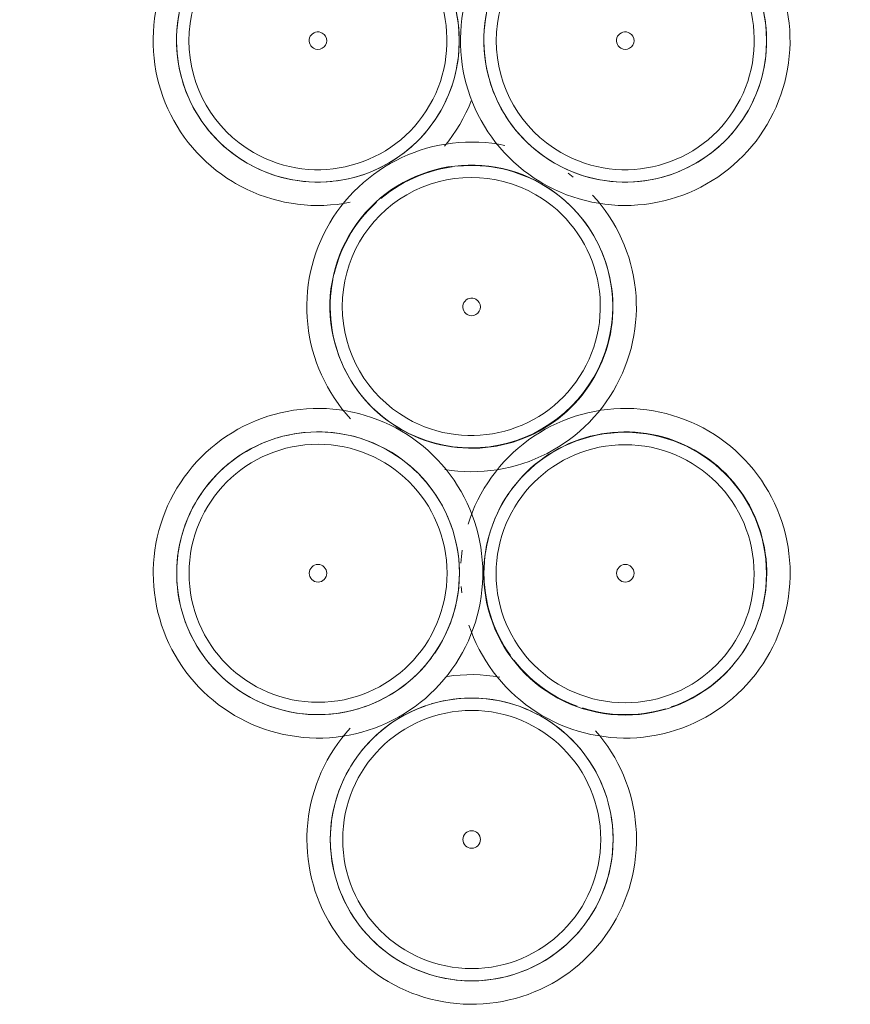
# Model space of a CAD drawing. Extents: x 3165 to 57695, y -7842 to 39081.
# Tile 141 of 248: x 36523 to 36665, y 34235 to 34403. Entities that reach past the tile are written whole.
import ezdxf

# ---------------------------------------------------------------- set-up
doc = ezdxf.new("R2010")
doc.units = 0
doc.header["$LTSCALE"] = 50
doc.layers.get('0').update_dxf_attribs({"linetype": 'CONTINUOUS'})
doc.layers.add('Onderlegger 3e verdieping$0$A-GENM', color=8, linetype='CONTINUOUS', lineweight=18)
pattern_1 = [(165, (48077.6, -14474), (-183.013, -683.013), []), (165, (47992.6, -14326.8), (-183.013, -683.013), []), (165, (47987.6, -14318.14), (-183.013, -683.013), []), (165, (47982.6, -14309.5), (-183.013, -683.013), []), (165, (47977.6, -14300.8), (-183.013, -683.013), []), (165, (47972.6, -14292.16), (-183.013, -683.013), []), (165, (47967.6, -14283.5), (-183.013, -683.013), []), (165, (47962.6, -14274.84), (-183.013, -683.013), [])]

# ---------------------------------------------------------------- blocks, each defined once
blk = doc.blocks.new('Onderlegger 3e verdieping$0$22_KA_stijgerbuizenwand sectie - Type-7988461-Plotview 3e Verdieping - schaal 1 op 100')
at = {"layer": 'Onderlegger 3e verdieping$0$A-GENM'}
blk.add_line((-1.81, 43.22), (-1.7, 42.1), dxfattribs=at)
at = {"layer": 'Onderlegger 3e verdieping$0$A-GENM', "flags": 128}
for points in [[(1.9, 45.47), (1.88, 46.59), (1.81, 47.72), (1.7, 48.84), (1.54, 49.95), (1.34, 51.06), (1.09, 52.16), (0.8, 53.25), (0.47, 54.32), (0.1, 55.38), (-0.32, 56.43), (-0.78, 57.46), (-1.28, 58.47), (-1.82, 59.45), (-2.4, 60.42), (-3.02, 61.36), (-3.67, 62.28), (-4.36, 63.17), (-5.09, 64.03), (-5.85, 64.86), (-6.64, 65.66), (-7.46, 66.43), (-8.31, 67.16), (-9.2, 67.86), (-10.11, 68.53), (-11.04, 69.15), (-12, 69.74), (-12.98, 70.29), (-13.99, 70.8), (-15.01, 71.27), (-16.05, 71.7), (-17.11, 72.09), (-18.18, 72.43), (-19.26, 72.74), (-20.36, 72.99), (-21.47, 73.21), (-22.58, 73.38), (-23.7, 73.5), (-24.82, 73.58), (-25.95, 73.61), (-27.07, 73.6), (-28.2, 73.55), (-29.32, 73.45), (-30.43, 73.3), (-31.54, 73.11), (-32.65, 72.88), (-33.74, 72.6), (-34.82, 72.28), (-35.88, 71.92), (-36.93, 71.51), (-37.96, 71.06), (-38.98, 70.57), (-39.97, 70.05), (-40.94, 69.48), (-41.89, 68.87), (-42.82, 68.23), (-43.71, 67.54), (-44.58, 66.83), (-45.42, 66.08), (-46.23, 65.3), (-47.01, 64.48), (-47.75, 63.64), (-48.46, 62.76), (-49.13, 61.86), (-49.77, 60.93), (-50.37, 59.98), (-50.93, 59), (-51.45, 58), (-51.94, 56.99), (-52.38, 55.95), (-52.77, 54.9), (-53.13, 53.83), (-53.44, 52.75), (-53.71, 51.65), (-53.94, 50.55), (-54.12, 49.44), (-54.25, 48.32), (-54.35, 47.2), (-54.39, 46.07), (-54.4, 45.47)], [(54.4, 45.47), (54.38, 46.59), (54.31, 47.72), (54.2, 48.84), (54.04, 49.95), (53.84, 51.06), (53.59, 52.16), (53.3, 53.25), (52.97, 54.32), (52.6, 55.38), (52.18, 56.43), (51.72, 57.46), (51.22, 58.47), (50.68, 59.45), (50.1, 60.42), (49.48, 61.36), (48.83, 62.28), (48.14, 63.17), (47.41, 64.03), (46.65, 64.86), (45.86, 65.66), (45.04, 66.43), (44.19, 67.16), (43.3, 67.86), (42.39, 68.53), (41.46, 69.15), (40.5, 69.74), (39.52, 70.29), (38.51, 70.8), (37.49, 71.27), (36.45, 71.7), (35.39, 72.09), (34.32, 72.43), (33.24, 72.74), (32.14, 72.99), (31.03, 73.21), (29.92, 73.38), (28.8, 73.5), (27.68, 73.58), (26.55, 73.61), (25.43, 73.6), (24.3, 73.55), (23.18, 73.45), (22.07, 73.3), (20.96, 73.11), (19.85, 72.88), (18.76, 72.6), (17.68, 72.28), (16.62, 71.92), (15.57, 71.51), (14.54, 71.06), (13.52, 70.57), (12.53, 70.05), (11.56, 69.48), (10.61, 68.87), (9.68, 68.23), (8.79, 67.54), (7.92, 66.83), (7.08, 66.08), (6.27, 65.3), (5.49, 64.48), (4.75, 63.64), (4.04, 62.76), (3.37, 61.86), (2.73, 60.93), (2.13, 59.98), (1.57, 59), (1.05, 58), (0.56, 56.99), (0.12, 55.95), (-0.27, 54.9), (-0.63, 53.83)], [(-33.25, 68.58), (-33.17, 68.6), (-32.24, 68.86), (-31.3, 69.08), (-30.35, 69.26), (-29.4, 69.41), (-28.44, 69.52), (-27.48, 69.59), (-26.51, 69.61), (-25.54, 69.61), (-24.58, 69.56), (-23.62, 69.47), (-22.66, 69.35), (-21.71, 69.19), (-20.76, 68.98), (-19.83, 68.75), (-18.9, 68.47), (-17.99, 68.16), (-17.09, 67.81), (-16.2, 67.43), (-15.33, 67.01), (-14.48, 66.55), (-13.64, 66.06), (-12.83, 65.54), (-12.04, 64.99), (-11.27, 64.41), (-10.52, 63.79), (-9.8, 63.15), (-9.11, 62.48), (-8.44, 61.78), (-7.8, 61.05), (-7.2, 60.3), (-6.62, 59.53), (-6.07, 58.73), (-5.56, 57.92), (-5.07, 57.08), (-4.63, 56.22), (-4.21, 55.35), (-3.84, 54.46), (-3.5, 53.56), (-3.19, 52.64), (-2.92, 51.71), (-2.69, 50.77), (-2.5, 49.83), (-2.34, 48.87), (-2.22, 47.92), (-2.15, 46.95), (-2.11, 45.99)], [(6.88, 59.89), (7.47, 60.65), (8.09, 61.39), (8.75, 62.1), (9.42, 62.79), (10.13, 63.45), (10.86, 64.08), (11.62, 64.68), (12.4, 65.25), (13.2, 65.79), (14.02, 66.29), (14.87, 66.77), (15.73, 67.2), (16.61, 67.61), (17.5, 67.98), (18.41, 68.31), (19.33, 68.6), (20.26, 68.86), (21.2, 69.08), (22.15, 69.26), (23.1, 69.41), (24.06, 69.52), (25.02, 69.59), (25.99, 69.61), (26.96, 69.61), (27.92, 69.56), (28.88, 69.47), (29.84, 69.35), (30.79, 69.19), (31.74, 68.98), (32.67, 68.75), (33.6, 68.47), (34.51, 68.16), (35.41, 67.81), (36.3, 67.43), (37.17, 67.01), (38.02, 66.55), (38.86, 66.06), (39.67, 65.54), (40.46, 64.99), (41.23, 64.41), (41.98, 63.79), (42.7, 63.15), (43.39, 62.48), (44.06, 61.78), (44.7, 61.05), (45.3, 60.3), (45.88, 59.53), (46.43, 58.73), (46.94, 57.92), (47.43, 57.08), (47.87, 56.22), (48.29, 55.35), (48.66, 54.46), (49, 53.56), (49.31, 52.64), (49.58, 51.71), (49.81, 50.77), (50, 49.83), (50.16, 48.87), (50.28, 47.92), (50.35, 46.95), (50.39, 45.99), (50.4, 45.47)], [(-45.62, 59.89), (-45.03, 60.65), (-44.41, 61.39), (-43.75, 62.1), (-43.08, 62.79), (-42.37, 63.45), (-41.64, 64.08), (-40.88, 64.68), (-40.1, 65.25), (-39.3, 65.79), (-38.48, 66.29), (-37.63, 66.77), (-36.77, 67.2), (-35.89, 67.61), (-35, 67.98), (-34.09, 68.31)], [(-50.4, 45.47), (-50.38, 46.43), (-50.32, 47.4), (-50.23, 48.36), (-50.09, 49.31), (-49.92, 50.26), (-49.71, 51.21), (-49.46, 52.14), (-49.17, 53.06), (-48.85, 53.97), (-48.49, 54.87), (-48.1, 55.75), (-47.67, 56.62), (-47.21, 57.47), (-46.71, 58.29), (-46.18, 59.1)], [(2.1, 45.47), (2.12, 46.43), (2.18, 47.4), (2.27, 48.36), (2.41, 49.31), (2.58, 50.26), (2.79, 51.21), (3.04, 52.14), (3.33, 53.06), (3.65, 53.97), (4.01, 54.87), (4.4, 55.75), (4.83, 56.62), (5.29, 57.47), (5.79, 58.29), (6.32, 59.1)], [(-1.62, 49.44), (-1.75, 48.32), (-1.85, 47.2)], [(-54.4, 45.47), (-54.38, 44.34), (-54.31, 43.22), (-54.2, 42.1), (-54.04, 40.98), (-53.84, 39.87), (-53.59, 38.78), (-53.3, 37.69), (-52.97, 36.61), (-52.6, 35.55), (-52.18, 34.5), (-51.72, 33.48), (-51.22, 32.47), (-50.68, 31.48), (-50.1, 30.51), (-49.48, 29.57), (-48.83, 28.66), (-48.14, 27.77), (-47.41, 26.9), (-46.65, 26.07), (-45.86, 25.27), (-45.04, 24.5), (-44.19, 23.77), (-43.3, 23.07), (-42.39, 22.41), (-41.46, 21.78), (-40.5, 21.19), (-39.52, 20.64), (-38.51, 20.13), (-37.49, 19.66), (-36.45, 19.23), (-35.39, 18.84), (-34.32, 18.5), (-33.24, 18.2), (-32.14, 17.94), (-31.03, 17.73), (-29.92, 17.56), (-28.8, 17.43), (-27.68, 17.35), (-26.55, 17.32), (-25.43, 17.33), (-24.3, 17.38), (-23.18, 17.48), (-22.07, 17.63), (-20.96, 17.82), (-19.85, 18.05), (-18.76, 18.33), (-17.68, 18.65), (-16.62, 19.02), (-15.57, 19.42), (-14.54, 19.87), (-13.52, 20.36), (-12.53, 20.89), (-11.56, 21.46), (-10.61, 22.06), (-9.68, 22.71), (-8.79, 23.39), (-7.92, 24.1), (-7.08, 24.85), (-6.27, 25.64), (-5.49, 26.45), (-4.75, 27.3), (-4.04, 28.17), (-3.37, 29.07), (-2.73, 30), (-2.13, 30.95), (-1.57, 31.93), (-1.05, 32.93), (-0.56, 33.95), (-0.12, 34.98), (0.27, 36.04), (0.63, 37.1), (0.94, 38.19), (1.21, 39.28), (1.44, 40.38), (1.62, 41.49), (1.75, 42.61), (1.85, 43.73), (1.89, 44.86), (1.9, 45.47)], [(-2.1, 45.47), (-2.12, 44.5), (-2.18, 43.54), (-2.27, 42.58), (-2.41, 41.62), (-2.58, 40.67), (-2.79, 39.73), (-3.04, 38.79), (-3.33, 37.87), (-3.65, 36.96), (-4.01, 36.06), (-4.4, 35.18), (-4.83, 34.31), (-5.29, 33.47), (-5.79, 32.64), (-6.32, 31.83)], [(-0.47, 36.61), (-0.1, 35.55), (0.32, 34.5), (0.78, 33.48), (1.28, 32.47), (1.82, 31.48), (2.4, 30.51), (3.02, 29.57), (3.67, 28.66), (4.36, 27.77), (5.09, 26.9), (5.85, 26.07), (6.64, 25.27), (7.46, 24.5), (8.31, 23.77), (9.2, 23.07), (10.11, 22.41), (11.04, 21.78), (12, 21.19), (12.98, 20.64), (13.99, 20.13), (15.01, 19.66), (16.05, 19.23), (17.11, 18.84), (18.18, 18.5), (19.26, 18.2), (20.36, 17.94), (21.47, 17.73), (22.58, 17.56), (23.7, 17.43), (24.82, 17.35), (25.95, 17.32), (27.07, 17.33), (28.2, 17.38), (29.32, 17.48), (30.43, 17.63), (31.54, 17.82), (32.65, 18.05), (33.74, 18.33), (34.82, 18.65), (35.88, 19.02), (36.93, 19.42), (37.96, 19.87), (38.98, 20.36), (39.97, 20.89), (40.94, 21.46), (41.89, 22.06), (42.82, 22.71), (43.71, 23.39), (44.58, 24.1), (45.42, 24.85), (46.23, 25.64), (47.01, 26.45), (47.75, 27.3), (48.46, 28.17), (49.13, 29.07), (49.77, 30), (50.37, 30.95), (50.93, 31.93), (51.45, 32.93), (51.94, 33.95), (52.38, 34.98), (52.77, 36.04), (53.13, 37.1), (53.44, 38.19), (53.71, 39.28), (53.94, 40.38), (54.12, 41.49), (54.25, 42.61), (54.35, 43.73), (54.39, 44.86), (54.4, 45.47)], [(50.4, 45.47), (50.38, 44.5), (50.32, 43.54), (50.23, 42.58), (50.09, 41.62), (49.92, 40.67), (49.71, 39.73), (49.46, 38.79), (49.17, 37.87), (48.85, 36.96), (48.49, 36.06), (48.1, 35.18), (47.67, 34.31), (47.21, 33.47), (46.71, 32.64), (46.18, 31.83)], [(-19.33, 22.33), (-20.26, 22.07), (-21.2, 21.85), (-22.15, 21.67), (-23.1, 21.52), (-24.06, 21.42), (-25.02, 21.35), (-25.99, 21.32), (-26.96, 21.33), (-27.92, 21.37), (-28.88, 21.46), (-29.84, 21.58), (-30.79, 21.75), (-31.74, 21.95), (-32.67, 22.19), (-33.6, 22.46), (-34.51, 22.77), (-35.41, 23.12), (-36.3, 23.51), (-37.17, 23.93), (-38.02, 24.38), (-38.86, 24.87), (-39.67, 25.39), (-40.46, 25.94), (-41.23, 26.53), (-41.98, 27.14), (-42.7, 27.78), (-43.39, 28.45), (-44.06, 29.15), (-44.7, 29.88), (-45.3, 30.63), (-45.88, 31.4), (-46.43, 32.2), (-46.94, 33.02), (-47.43, 33.85), (-47.87, 34.71), (-48.29, 35.58), (-48.66, 36.47), (-49, 37.38), (-49.31, 38.29), (-49.58, 39.22), (-49.81, 40.16), (-50, 41.1), (-50.16, 42.06), (-50.28, 43.02), (-50.35, 43.98), (-50.39, 44.94)], [(6.62, 31.4), (6.07, 32.2), (5.56, 33.02), (5.07, 33.85), (4.63, 34.71), (4.21, 35.58), (3.84, 36.47), (3.5, 37.38), (3.19, 38.29), (2.92, 39.22), (2.69, 40.16), (2.5, 41.1), (2.34, 42.06), (2.22, 43.02), (2.15, 43.98), (2.11, 44.94)], [(-6.88, 31.04), (-7.47, 30.28), (-8.09, 29.54), (-8.75, 28.83), (-9.42, 28.14), (-10.13, 27.48), (-10.86, 26.85), (-11.62, 26.25), (-12.4, 25.68), (-13.2, 25.14), (-14.02, 24.64), (-14.87, 24.17), (-15.73, 23.73), (-16.61, 23.33), (-17.5, 22.96), (-18.41, 22.63)], [(17.99, 22.77), (17.09, 23.12), (16.2, 23.51), (15.33, 23.93), (14.48, 24.38), (13.64, 24.87), (12.83, 25.39), (12.04, 25.94), (11.27, 26.53), (10.52, 27.14), (9.8, 27.78), (9.11, 28.45), (8.44, 29.15), (7.8, 29.88), (7.2, 30.63)], [(45.62, 31.04), (45.03, 30.28), (44.41, 29.54), (43.75, 28.83), (43.08, 28.14), (42.37, 27.48), (41.64, 26.85), (40.88, 26.25), (40.1, 25.68), (39.3, 25.14), (38.48, 24.64), (37.63, 24.17), (36.77, 23.73), (35.89, 23.33), (35, 22.96), (34.09, 22.63)], [(4.78, 27.74), (3.67, 27.91), (2.55, 28.03), (1.43, 28.11), (0.3, 28.15), (-0.82, 28.14), (-1.95, 28.08), (-3.07, 27.98), (-4.18, 27.84)], [(-6.92, 23.14), (-5.99, 23.39), (-5.05, 23.62), (-4.1, 23.8), (-3.15, 23.94), (-2.19, 24.05), (-1.23, 24.12), (-0.26, 24.15), (0.71, 24.14), (1.67, 24.09), (2.63, 24.01), (3.59, 23.88), (4.54, 23.72), (5.49, 23.52), (6.42, 23.28), (7.35, 23), (8.26, 22.69), (9.16, 22.34), (10.05, 21.96), (10.92, 21.54), (11.77, 21.09), (12.61, 20.6), (13.42, 20.08), (14.21, 19.53), (14.98, 18.94), (15.73, 18.33), (16.45, 17.68), (17.14, 17.01), (17.81, 16.31), (18.45, 15.59), (19.05, 14.84), (19.35, 14.45)], [(-19.35, 14.45), (-18.78, 15.19), (-18.16, 15.92), (-17.5, 16.64), (-16.83, 17.32), (-16.12, 17.98), (-15.39, 18.61), (-14.63, 19.21), (-13.85, 19.78), (-13.05, 20.32), (-12.23, 20.83), (-11.38, 21.3), (-10.52, 21.74), (-9.64, 22.14), (-8.75, 22.51), (-7.84, 22.84)], [(33.17, 22.33), (32.24, 22.07), (31.3, 21.85), (30.35, 21.67), (29.4, 21.52), (28.44, 21.42), (27.48, 21.35), (26.51, 21.32), (25.54, 21.33), (24.58, 21.37), (23.62, 21.46), (22.66, 21.58), (21.71, 21.75), (20.76, 21.95), (19.83, 22.19), (18.9, 22.46)], [(-20.76, 19.01), (-21.5, 18.17), (-22.21, 17.29), (-22.88, 16.39), (-23.52, 15.46), (-24.12, 14.51), (-24.68, 13.54), (-25.2, 12.54), (-25.69, 11.52), (-26.13, 10.48), (-26.52, 9.43), (-26.88, 8.36), (-27.19, 7.28), (-27.46, 6.19), (-27.69, 5.08), (-27.87, 3.97), (-28, 2.85), (-28.1, 1.73), (-28.14, 0.61), (-28.15, 0)], [(28.15, 0), (28.13, 1.13), (28.06, 2.25), (27.95, 3.37), (27.79, 4.48), (27.59, 5.59), (27.34, 6.69), (27.05, 7.78), (26.72, 8.86), (26.35, 9.92), (25.93, 10.96), (25.47, 11.99), (24.97, 13), (24.43, 13.99), (23.85, 14.95), (23.23, 15.89), (22.58, 16.81), (21.89, 17.7), (21.16, 18.56)], [(-24.15, 0), (-24.13, 0.97), (-24.07, 1.93), (-23.98, 2.89), (-23.84, 3.85), (-23.67, 4.8), (-23.46, 5.74), (-23.21, 6.67), (-22.92, 7.6), (-22.6, 8.51), (-22.24, 9.4), (-21.85, 10.29), (-21.42, 11.15), (-20.96, 12), (-20.46, 12.83), (-19.93, 13.64)], [(19.63, 14.06), (20.18, 13.27), (20.69, 12.45), (21.18, 11.61), (21.62, 10.76), (22.04, 9.88), (22.41, 8.99), (22.75, 8.09), (23.06, 7.17), (23.33, 6.25), (23.56, 5.31), (23.75, 4.36), (23.91, 3.41), (24.03, 2.45), (24.1, 1.49), (24.14, 0.52)], [(-28.15, 0), (-28.13, -1.13), (-28.06, -2.25), (-27.95, -3.37), (-27.79, -4.48), (-27.59, -5.59), (-27.34, -6.69), (-27.05, -7.78), (-26.72, -8.86), (-26.35, -9.92), (-25.93, -10.96), (-25.47, -11.99), (-24.97, -13), (-24.43, -13.99), (-23.85, -14.95), (-23.23, -15.89), (-22.58, -16.81), (-21.89, -17.7), (-21.16, -18.56), (-20.4, -19.39), (-19.61, -20.19), (-18.79, -20.96), (-17.94, -21.7), (-17.05, -22.4), (-16.14, -23.06), (-15.21, -23.69), (-14.25, -24.28), (-13.27, -24.83), (-12.26, -25.34), (-11.24, -25.81), (-10.2, -26.24), (-9.14, -26.62), (-8.07, -26.97), (-6.99, -27.27), (-5.89, -27.53), (-4.78, -27.74), (-3.67, -27.91), (-2.55, -28.03), (-1.43, -28.11), (-0.3, -28.15), (0.82, -28.14), (1.95, -28.08), (3.07, -27.98), (4.18, -27.84), (5.29, -27.65), (6.4, -27.41), (7.49, -27.14), (8.57, -26.82), (9.63, -26.45), (10.68, -26.04), (11.71, -25.6), (12.73, -25.11), (13.72, -24.58), (14.69, -24.01), (15.64, -23.4), (16.57, -22.76), (17.46, -22.08), (18.33, -21.36), (19.17, -20.61), (19.98, -19.83), (20.76, -19.01), (21.5, -18.17), (22.21, -17.29), (22.88, -16.39), (23.52, -15.46), (24.12, -14.51), (24.68, -13.54), (25.2, -12.54), (25.69, -11.52), (26.13, -10.48), (26.52, -9.43), (26.88, -8.36), (27.19, -7.28), (27.46, -6.19), (27.69, -5.08), (27.87, -3.97), (28, -2.85), (28.1, -1.73), (28.14, -0.61), (28.15, 0)], [(24.15, 0), (24.13, -0.97), (24.07, -1.93), (23.98, -2.89), (23.84, -3.85), (23.67, -4.8), (23.46, -5.74), (23.21, -6.67), (22.92, -7.6), (22.6, -8.51), (22.24, -9.4), (21.85, -10.29), (21.42, -11.15), (20.96, -12), (20.46, -12.83), (19.93, -13.64)], [(6.92, -23.14), (5.99, -23.39), (5.05, -23.62), (4.1, -23.8), (3.15, -23.94), (2.19, -24.05), (1.23, -24.12), (0.26, -24.15), (-0.71, -24.14), (-1.67, -24.09), (-2.63, -24.01), (-3.59, -23.88), (-4.54, -23.72), (-5.49, -23.52), (-6.42, -23.28), (-7.35, -23), (-8.26, -22.69), (-9.16, -22.34), (-10.05, -21.96), (-10.92, -21.54), (-11.77, -21.09), (-12.61, -20.6), (-13.42, -20.08), (-14.21, -19.53), (-14.98, -18.94), (-15.73, -18.33), (-16.45, -17.68), (-17.14, -17.01), (-17.81, -16.31), (-18.45, -15.59), (-19.05, -14.84), (-19.63, -14.06), (-20.18, -13.27), (-20.69, -12.45), (-21.18, -11.61), (-21.62, -10.76), (-22.04, -9.88), (-22.41, -8.99), (-22.75, -8.09), (-23.06, -7.17), (-23.33, -6.25), (-23.56, -5.31), (-23.75, -4.36), (-23.91, -3.41), (-24.03, -2.45), (-24.1, -1.49), (-24.14, -0.52)], [(19.37, -14.42), (18.78, -15.19), (18.16, -15.92), (17.5, -16.64), (16.83, -17.32), (16.12, -17.98), (15.39, -18.61), (14.63, -19.21), (13.85, -19.78), (13.05, -20.32), (12.23, -20.83), (11.38, -21.3), (10.52, -21.74), (9.64, -22.14), (8.75, -22.51), (7.84, -22.84)]]:
    blk.add_lwpolyline(points, dxfattribs=at)
at = {"layer": 'Onderlegger 3e verdieping$0$A-GENM'}
for centre, radius, start, end in [((-26.25, 45.47), 24.15, 360, 180), ((26.21, 45.39), 24.15, 360, 180), ((-26.25, 45.47), 22.04, 0, 180), ((26.21, 45.39), 22.04, 0, 180), ((-26.25, 45.47), 24.15, 180, 360), ((-26.25, 45.47), 22.04, 180, 0), ((-26.25, 45.47), 1.5, 360, 180), ((-26.25, 45.47), 1.5, 180, 360), ((26.25, 45.47), 1.5, 360, 180), ((26.25, 45.47), 1.5, 180, 360), ((26.21, 45.39), 24.15, 180, 360), ((26.21, 45.39), 22.04, 180, 0), ((0, 0), 24.15, 360, 180), ((0, 0), 22.04, 0, 180), ((0, 0), 24.15, 180, 360), ((0, 0), 22.04, 180, 0), ((0, 0), 1.5, 360, 180), ((0, 0), 1.5, 180, 360)]:
    blk.add_arc(centre, radius, start, end, dxfattribs=at)
blk = doc.blocks.new('Onderlegger 3e verdieping$0$22_KA_stijgerbuizenwand sectie - Type-V120-Plotview 3e Verdieping - schaal 1 op 100')
at = {"layer": 'Onderlegger 3e verdieping$0$A-GENM'}
h = blk.add_hatch(dxfattribs=at)
h.set_pattern_fill('FP_327', color=256, style=0, pattern_type=2)
h.set_pattern_definition(pattern_1)
h.paths.add_polyline_path([(-6.71, 59.66), (-18.79, 68.43), (-33.71, 68.43), (-45.79, 59.66), (-50.4, 45.47), (-45.79, 31.27), (-33.71, 22.5), (-18.79, 22.5), (-6.71, 31.27), (-2.1, 45.47)], flags=0)
h.paths.add_polyline_path([(-8.42, 58.42), (-4.21, 45.47), (-8.42, 32.51), (-19.44, 24.51), (-33.06, 24.51), (-44.08, 32.51), (-48.29, 45.47), (-44.08, 58.42), (-33.06, 66.42), (-19.44, 66.42)], flags=0)
h = blk.add_hatch(dxfattribs=at)
h.set_pattern_fill('FP_327', color=256, style=0, pattern_type=2)
h.set_pattern_definition(pattern_1)
h.paths.add_polyline_path([(45.74, 59.59), (33.67, 68.36), (18.74, 68.36), (6.67, 59.59), (2.06, 45.39), (6.67, 31.2), (18.74, 22.42), (33.67, 22.42), (45.74, 31.2), (50.36, 45.39), (48.05, 52.49)], flags=0)
h.paths.add_polyline_path([(44.03, 58.34), (48.24, 45.39), (44.03, 32.44), (33.02, 24.43), (19.4, 24.43), (8.38, 32.44), (4.17, 45.39), (8.38, 58.34), (19.4, 66.35), (33.02, 66.35)], flags=0)
h = blk.add_hatch(dxfattribs=at)
h.set_pattern_fill('FP_327', color=256, style=0, pattern_type=2)
h.set_pattern_definition(pattern_1)
h.paths.add_polyline_path([(19.54, 14.2), (7.46, 22.97), (-7.46, 22.97), (-19.54, 14.2), (-24.15, 0), (-19.54, -14.2), (-7.46, -22.97), (7.46, -22.97), (19.54, -14.2), (24.15, 0)], flags=0)
h.paths.add_polyline_path([(17.83, 12.95), (22.04, 0), (17.83, -12.95), (6.81, -20.96), (-6.81, -20.96), (-17.83, -12.95), (-22.04, 0), (-17.83, 12.95), (-6.81, 20.96), (6.81, 20.96), (16.99, 13.56)], flags=0)
blk.add_line((-1.62, 49.44), (-1.75, 48.32), dxfattribs=at)
at = {"layer": 'Onderlegger 3e verdieping$0$A-GENM', "flags": 128}
for points in [[(1.9, 45.47), (1.88, 46.59), (1.81, 47.72), (1.7, 48.84), (1.54, 49.95), (1.34, 51.06), (1.09, 52.16), (0.8, 53.25), (0.47, 54.32), (0.1, 55.38), (-0.32, 56.43), (-0.78, 57.46), (-1.28, 58.47), (-1.82, 59.45), (-2.4, 60.42), (-3.02, 61.36), (-3.67, 62.28), (-4.36, 63.17), (-5.09, 64.03), (-5.85, 64.86), (-6.64, 65.66), (-7.46, 66.43), (-8.31, 67.16), (-9.2, 67.86), (-10.11, 68.53), (-11.04, 69.15), (-12, 69.74), (-12.98, 70.29), (-13.99, 70.8), (-15.01, 71.27), (-16.05, 71.7), (-17.11, 72.09), (-18.18, 72.43), (-19.26, 72.74), (-20.36, 72.99), (-21.47, 73.21), (-22.58, 73.38), (-23.7, 73.5), (-24.82, 73.58), (-25.95, 73.61), (-27.07, 73.6), (-28.2, 73.55), (-29.32, 73.45), (-30.43, 73.3), (-31.54, 73.11), (-32.65, 72.88), (-33.74, 72.6), (-34.82, 72.28), (-35.88, 71.92), (-36.93, 71.51), (-37.96, 71.06), (-38.98, 70.57), (-39.97, 70.05), (-40.94, 69.48), (-41.89, 68.87), (-42.82, 68.23), (-43.71, 67.54), (-44.58, 66.83), (-45.42, 66.08), (-46.23, 65.3), (-47.01, 64.48), (-47.75, 63.64), (-48.46, 62.76), (-49.13, 61.86), (-49.77, 60.93), (-50.37, 59.98), (-50.93, 59), (-51.45, 58), (-51.94, 56.99), (-52.38, 55.95), (-52.77, 54.9), (-53.13, 53.83), (-53.44, 52.75), (-53.71, 51.65), (-53.94, 50.55), (-54.12, 49.44), (-54.25, 48.32), (-54.35, 47.2), (-54.39, 46.07), (-54.4, 45.47)], [(52.6, 55.38), (52.18, 56.43), (51.72, 57.46), (51.22, 58.47), (50.68, 59.45), (50.1, 60.42), (49.48, 61.36), (48.83, 62.28), (48.14, 63.17), (47.41, 64.03), (46.65, 64.86), (45.86, 65.66), (45.04, 66.43), (44.19, 67.16), (43.3, 67.86), (42.39, 68.53), (41.46, 69.15), (40.5, 69.74), (39.52, 70.29), (38.51, 70.8), (37.49, 71.27), (36.45, 71.7), (35.39, 72.09), (34.32, 72.43), (33.24, 72.74), (32.14, 72.99), (31.03, 73.21), (29.92, 73.38), (28.8, 73.5), (27.68, 73.58), (26.55, 73.61), (25.43, 73.6), (24.3, 73.55), (23.18, 73.45), (22.07, 73.3), (20.96, 73.11), (19.85, 72.88), (18.76, 72.6), (17.68, 72.28), (16.62, 71.92), (15.57, 71.51), (14.54, 71.06), (13.52, 70.57), (12.53, 70.05), (11.56, 69.48), (10.61, 68.87), (9.68, 68.23), (8.79, 67.54), (7.92, 66.83), (7.08, 66.08), (6.27, 65.3), (5.49, 64.48), (4.75, 63.64), (4.04, 62.76), (3.37, 61.86), (2.73, 60.93), (2.13, 59.98), (1.57, 59), (1.05, 58), (0.56, 56.99), (0.12, 55.95), (-0.27, 54.9), (-0.63, 53.83)], [(-33.17, 68.6), (-32.24, 68.86), (-31.3, 69.08), (-30.35, 69.26), (-29.4, 69.41), (-28.44, 69.52), (-27.48, 69.59), (-26.51, 69.61), (-25.54, 69.61), (-24.58, 69.56), (-23.62, 69.47), (-22.66, 69.35), (-21.71, 69.19), (-20.76, 68.98), (-19.83, 68.75), (-18.9, 68.47), (-17.99, 68.16), (-17.09, 67.81), (-16.2, 67.43), (-15.33, 67.01), (-14.48, 66.55), (-13.64, 66.06), (-12.83, 65.54), (-12.04, 64.99), (-11.27, 64.41), (-10.52, 63.79), (-9.8, 63.15), (-9.11, 62.48), (-8.44, 61.78), (-7.8, 61.05), (-7.2, 60.3), (-6.62, 59.53), (-6.07, 58.73), (-5.56, 57.92), (-5.07, 57.08), (-4.63, 56.22), (-4.21, 55.35), (-3.84, 54.46), (-3.5, 53.56), (-3.19, 52.64), (-2.92, 51.71), (-2.69, 50.77), (-2.5, 49.83), (-2.34, 48.87), (-2.22, 47.92), (-2.15, 46.95), (-2.11, 45.99)], [(6.88, 59.89), (7.47, 60.65), (8.09, 61.39), (8.75, 62.1), (9.42, 62.79), (10.13, 63.45), (10.86, 64.08), (11.62, 64.68), (12.4, 65.25), (13.2, 65.79), (14.02, 66.29), (14.87, 66.77), (15.73, 67.2), (16.61, 67.61), (17.5, 67.98), (18.41, 68.31), (19.33, 68.6), (20.26, 68.86), (21.2, 69.08), (22.15, 69.26), (23.1, 69.41), (24.06, 69.52), (25.02, 69.59), (25.99, 69.61), (26.96, 69.61), (27.92, 69.56), (28.88, 69.47), (29.84, 69.35), (30.79, 69.19), (31.74, 68.98), (32.67, 68.75), (33.6, 68.47), (34.51, 68.16), (35.41, 67.81), (36.3, 67.43), (37.17, 67.01), (38.02, 66.55), (38.86, 66.06), (39.67, 65.54), (40.46, 64.99), (41.23, 64.41), (41.98, 63.79), (42.7, 63.15), (43.39, 62.48), (44.06, 61.78), (44.7, 61.05), (45.3, 60.3), (45.88, 59.53), (46.43, 58.73), (46.94, 57.92), (47.43, 57.08), (47.87, 56.22), (48.29, 55.35), (48.66, 54.46), (49, 53.56), (49.31, 52.64), (49.58, 51.71), (49.81, 50.77), (50, 49.83), (50.16, 48.87), (50.28, 47.92), (50.35, 46.95), (50.39, 45.99), (50.4, 45.47)], [(-45.62, 59.89), (-45.03, 60.65), (-44.41, 61.39), (-43.75, 62.1), (-43.08, 62.79), (-42.37, 63.45), (-41.64, 64.08), (-40.88, 64.68), (-40.1, 65.25), (-39.3, 65.79), (-38.48, 66.29), (-37.63, 66.77), (-36.77, 67.2), (-35.89, 67.61), (-35, 67.98), (-34.09, 68.31)], [(-50.4, 45.47), (-50.38, 46.43), (-50.32, 47.4), (-50.23, 48.36), (-50.09, 49.31), (-49.92, 50.26), (-49.71, 51.21), (-49.46, 52.14), (-49.17, 53.06), (-48.85, 53.97), (-48.49, 54.87), (-48.1, 55.75), (-47.67, 56.62), (-47.21, 57.47), (-46.71, 58.29), (-46.18, 59.1)], [(2.1, 45.47), (2.12, 46.43), (2.18, 47.4), (2.27, 48.36), (2.41, 49.31), (2.58, 50.26), (2.79, 51.21), (3.04, 52.14), (3.33, 53.06), (3.65, 53.97), (4.01, 54.87), (4.4, 55.75), (4.83, 56.62), (5.29, 57.47), (5.79, 58.29), (6.32, 59.1)], [(-54.4, 45.47), (-54.38, 44.34), (-54.31, 43.22), (-54.2, 42.1), (-54.04, 40.98), (-53.84, 39.87), (-53.59, 38.78), (-53.3, 37.69), (-52.97, 36.61), (-52.6, 35.55), (-52.18, 34.5), (-51.72, 33.48), (-51.22, 32.47), (-50.68, 31.48), (-50.1, 30.51), (-49.48, 29.57), (-48.83, 28.66), (-48.14, 27.77), (-47.41, 26.9), (-46.65, 26.07), (-45.86, 25.27), (-45.04, 24.5), (-44.19, 23.77), (-43.3, 23.07), (-42.39, 22.41), (-41.46, 21.78), (-40.5, 21.19), (-39.52, 20.64), (-38.51, 20.13), (-37.49, 19.66), (-36.45, 19.23), (-35.39, 18.84), (-34.32, 18.5), (-33.24, 18.2), (-32.14, 17.94), (-31.03, 17.73), (-29.92, 17.56), (-28.8, 17.43), (-27.68, 17.35), (-26.55, 17.32), (-25.43, 17.33), (-24.3, 17.38), (-23.18, 17.48), (-22.07, 17.63), (-20.96, 17.82), (-19.85, 18.05), (-18.76, 18.33), (-17.68, 18.65), (-16.62, 19.02), (-15.57, 19.42), (-14.54, 19.87), (-13.52, 20.36), (-12.53, 20.89), (-11.56, 21.46), (-10.61, 22.06), (-9.68, 22.71), (-8.79, 23.39), (-7.92, 24.1), (-7.08, 24.85), (-6.27, 25.64), (-5.49, 26.45), (-4.75, 27.3), (-4.04, 28.17), (-3.37, 29.07), (-2.73, 30), (-2.13, 30.95), (-1.57, 31.93), (-1.05, 32.93), (-0.56, 33.95), (-0.12, 34.98), (0.27, 36.04), (0.63, 37.1), (0.94, 38.19), (1.21, 39.28), (1.44, 40.38), (1.62, 41.49), (1.75, 42.61), (1.85, 43.73), (1.89, 44.86), (1.9, 45.47)], [(-2.1, 45.47), (-2.12, 44.5), (-2.18, 43.54), (-2.27, 42.58), (-2.41, 41.62), (-2.58, 40.67), (-2.79, 39.73), (-3.04, 38.79), (-3.33, 37.87), (-3.65, 36.96), (-4.01, 36.06), (-4.4, 35.18), (-4.83, 34.31), (-5.29, 33.47), (-5.79, 32.64), (-6.32, 31.83)], [(50.4, 45.47), (50.38, 44.5), (50.32, 43.54), (50.23, 42.58), (50.09, 41.62), (49.92, 40.67), (49.71, 39.73), (49.46, 38.79), (49.17, 37.87), (48.85, 36.96), (48.49, 36.06), (48.1, 35.18), (47.67, 34.31), (47.21, 33.47), (46.71, 32.64), (46.18, 31.83)], [(-19.33, 22.33), (-20.26, 22.07), (-21.2, 21.85), (-22.15, 21.67), (-23.1, 21.52), (-24.06, 21.42), (-25.02, 21.35), (-25.99, 21.32), (-26.96, 21.33), (-27.92, 21.37), (-28.88, 21.46), (-29.84, 21.58), (-30.79, 21.75), (-31.74, 21.95), (-32.67, 22.19), (-33.6, 22.46), (-34.51, 22.77), (-35.41, 23.12), (-36.3, 23.51), (-37.17, 23.93), (-38.02, 24.38), (-38.86, 24.87), (-39.67, 25.39), (-40.46, 25.94), (-41.23, 26.53), (-41.98, 27.14), (-42.7, 27.78), (-43.39, 28.45), (-44.06, 29.15), (-44.7, 29.88), (-45.3, 30.63), (-45.88, 31.4), (-46.43, 32.2), (-46.94, 33.02), (-47.43, 33.85), (-47.87, 34.71), (-48.29, 35.58), (-48.66, 36.47), (-49, 37.38), (-49.31, 38.29), (-49.58, 39.22), (-49.81, 40.16), (-50, 41.1), (-50.16, 42.06), (-50.28, 43.02), (-50.35, 43.98), (-50.39, 44.94)], [(6.62, 31.4), (6.07, 32.2), (5.56, 33.02), (5.07, 33.85), (4.63, 34.71), (4.21, 35.58), (3.84, 36.47), (3.5, 37.38), (3.19, 38.29), (2.92, 39.22), (2.69, 40.16), (2.5, 41.1), (2.34, 42.06), (2.22, 43.02), (2.15, 43.98), (2.11, 44.94)], [(-0.47, 36.61), (-0.1, 35.55), (0.32, 34.5), (0.78, 33.48), (1.28, 32.47), (1.82, 31.48), (2.4, 30.51), (3.02, 29.57), (3.67, 28.66), (4.36, 27.77), (5.09, 26.9), (5.85, 26.07), (6.64, 25.27), (7.46, 24.5), (8.31, 23.77), (9.2, 23.07), (10.11, 22.41), (11.04, 21.78), (12, 21.19), (12.98, 20.64), (13.99, 20.13), (15.01, 19.66), (16.05, 19.23), (17.11, 18.84), (18.18, 18.5), (19.26, 18.2), (20.36, 17.94), (21.47, 17.73), (22.58, 17.56), (23.7, 17.43), (24.82, 17.35), (25.95, 17.32), (27.07, 17.33), (28.2, 17.38), (29.32, 17.48), (30.43, 17.63), (31.54, 17.82), (32.65, 18.05), (33.74, 18.33), (34.82, 18.65), (35.88, 19.02), (36.93, 19.42), (37.96, 19.87), (38.98, 20.36), (39.97, 20.89), (40.94, 21.46), (41.89, 22.06), (42.82, 22.71), (43.71, 23.39), (44.58, 24.1), (45.42, 24.85), (46.23, 25.64), (47.01, 26.45), (47.75, 27.3), (48.46, 28.17), (49.13, 29.07), (49.77, 30), (50.37, 30.95), (50.93, 31.93), (51.45, 32.93), (51.94, 33.95), (52.38, 34.98), (52.77, 36.04), (53.13, 37.1)], [(-6.88, 31.04), (-7.47, 30.28), (-8.09, 29.54), (-8.75, 28.83), (-9.42, 28.14), (-10.13, 27.48), (-10.86, 26.85), (-11.62, 26.25), (-12.4, 25.68), (-13.2, 25.14), (-14.02, 24.64), (-14.87, 24.17), (-15.73, 23.73), (-16.61, 23.33), (-17.5, 22.96), (-18.41, 22.63)], [(17.99, 22.77), (17.09, 23.12), (16.2, 23.51), (15.33, 23.93), (14.48, 24.38), (13.64, 24.87), (12.83, 25.39), (12.04, 25.94), (11.27, 26.53), (10.52, 27.14), (9.8, 27.78), (9.11, 28.45), (8.44, 29.15), (7.8, 29.88), (7.2, 30.63)], [(45.62, 31.04), (45.03, 30.28), (44.41, 29.54), (43.75, 28.83), (43.08, 28.14), (42.37, 27.48), (41.64, 26.85), (40.88, 26.25), (40.1, 25.68), (39.3, 25.14), (38.48, 24.64), (37.63, 24.17), (36.77, 23.73), (35.89, 23.33), (35, 22.96), (34.09, 22.63)], [(4.78, 27.74), (3.67, 27.91), (2.55, 28.03), (1.43, 28.11), (0.3, 28.15), (-0.82, 28.14), (-1.95, 28.08), (-3.07, 27.98), (-4.18, 27.84)], [(-6.92, 23.14), (-5.99, 23.39), (-5.05, 23.62), (-4.1, 23.8), (-3.15, 23.94), (-2.19, 24.05), (-1.23, 24.12), (-0.26, 24.15), (0.71, 24.14), (1.67, 24.09), (2.63, 24.01), (3.59, 23.88), (4.54, 23.72), (5.49, 23.52), (6.42, 23.28), (7.35, 23), (8.26, 22.69), (9.16, 22.34), (10.05, 21.96), (10.92, 21.54), (11.77, 21.09), (12.61, 20.6), (13.42, 20.08), (14.21, 19.53), (14.98, 18.94), (15.73, 18.33), (16.45, 17.68), (17.14, 17.01), (17.81, 16.31), (18.45, 15.59), (19.05, 14.84), (19.1, 14.77)], [(-19.37, 14.42), (-18.78, 15.19), (-18.16, 15.92), (-17.5, 16.64), (-16.83, 17.32), (-16.12, 17.98), (-15.39, 18.61), (-14.63, 19.21), (-13.85, 19.78), (-13.05, 20.32), (-12.23, 20.83), (-11.38, 21.3), (-10.52, 21.74), (-9.64, 22.14), (-8.75, 22.51), (-7.84, 22.84)], [(33.17, 22.33), (32.24, 22.07), (31.3, 21.85), (30.35, 21.67), (29.4, 21.52), (28.44, 21.42), (27.48, 21.35), (26.51, 21.32), (25.54, 21.33), (24.58, 21.37), (23.62, 21.46), (22.66, 21.58), (21.71, 21.75), (20.76, 21.95), (19.83, 22.19), (18.9, 22.46)], [(-20.76, 19.01), (-21.5, 18.17), (-22.21, 17.29), (-22.88, 16.39), (-23.52, 15.46), (-24.12, 14.51), (-24.68, 13.54), (-25.2, 12.54), (-25.69, 11.52), (-26.13, 10.48)], [(28.15, 0), (28.13, 1.13), (28.06, 2.25), (27.95, 3.37), (27.79, 4.48), (27.59, 5.59), (27.34, 6.69), (27.05, 7.78), (26.72, 8.86), (26.35, 9.92), (25.93, 10.96), (25.47, 11.99), (24.97, 13), (24.43, 13.99), (23.85, 14.95), (23.23, 15.89), (22.58, 16.81), (21.89, 17.7), (21.16, 18.56)], [(-24.15, 0), (-24.13, 0.97), (-24.07, 1.93), (-23.98, 2.89), (-23.84, 3.85), (-23.67, 4.8), (-23.46, 5.74), (-23.21, 6.67), (-22.92, 7.6), (-22.6, 8.51), (-22.24, 9.4), (-21.85, 10.29), (-21.42, 11.15), (-20.96, 12), (-20.46, 12.83), (-19.93, 13.64)], [(19.63, 14.06), (20.18, 13.27), (20.69, 12.45), (21.18, 11.61), (21.62, 10.76), (22.04, 9.88), (22.41, 8.99), (22.75, 8.09), (23.06, 7.17), (23.33, 6.25), (23.56, 5.31), (23.75, 4.36), (23.91, 3.41), (24.03, 2.45), (24.1, 1.49), (24.14, 0.52)], [(-26.72, -8.86), (-26.35, -9.92), (-25.93, -10.96), (-25.47, -11.99), (-24.97, -13), (-24.43, -13.99), (-23.85, -14.95), (-23.23, -15.89), (-22.58, -16.81), (-21.89, -17.7), (-21.16, -18.56), (-20.4, -19.39), (-19.61, -20.19), (-18.79, -20.96), (-17.94, -21.7), (-17.05, -22.4), (-16.14, -23.06), (-15.21, -23.69), (-14.25, -24.28), (-13.27, -24.83), (-12.26, -25.34), (-11.24, -25.81), (-10.2, -26.24), (-9.14, -26.62), (-8.07, -26.97), (-6.99, -27.27), (-5.89, -27.53), (-4.78, -27.74), (-3.67, -27.91), (-2.55, -28.03), (-1.43, -28.11), (-0.3, -28.15), (0.82, -28.14), (1.95, -28.08), (3.07, -27.98), (4.18, -27.84), (5.29, -27.65), (6.4, -27.41), (7.49, -27.14), (8.57, -26.82), (9.63, -26.45), (10.68, -26.04), (11.71, -25.6), (12.73, -25.11), (13.72, -24.58), (14.69, -24.01), (15.64, -23.4), (16.57, -22.76), (17.46, -22.08), (18.33, -21.36), (19.17, -20.61), (19.98, -19.83), (20.76, -19.01), (21.5, -18.17), (22.21, -17.29), (22.88, -16.39), (23.52, -15.46), (24.12, -14.51), (24.68, -13.54), (25.2, -12.54), (25.69, -11.52), (26.13, -10.48), (26.52, -9.43), (26.88, -8.36), (27.19, -7.28), (27.46, -6.19), (27.69, -5.08), (27.87, -3.97), (28, -2.85), (28.1, -1.73), (28.14, -0.61), (28.15, 0)], [(24.15, 0), (24.13, -0.97), (24.07, -1.93), (23.98, -2.89), (23.84, -3.85), (23.67, -4.8), (23.46, -5.74), (23.21, -6.67), (22.92, -7.6), (22.6, -8.51), (22.24, -9.4), (21.85, -10.29), (21.42, -11.15), (20.96, -12), (20.46, -12.83), (19.93, -13.64)], [(6.92, -23.14), (5.99, -23.39), (5.05, -23.62), (4.1, -23.8), (3.15, -23.94), (2.19, -24.05), (1.23, -24.12), (0.26, -24.15), (-0.71, -24.14), (-1.67, -24.09), (-2.63, -24.01), (-3.59, -23.88), (-4.54, -23.72), (-5.49, -23.52), (-6.42, -23.28), (-7.35, -23), (-8.26, -22.69), (-9.16, -22.34), (-10.05, -21.96), (-10.92, -21.54), (-11.77, -21.09), (-12.61, -20.6), (-13.42, -20.08), (-14.21, -19.53), (-14.98, -18.94), (-15.73, -18.33), (-16.45, -17.68), (-17.14, -17.01), (-17.81, -16.31), (-18.45, -15.59), (-19.05, -14.84), (-19.63, -14.06), (-20.18, -13.27), (-20.69, -12.45), (-21.18, -11.61), (-21.62, -10.76), (-22.04, -9.88), (-22.41, -8.99), (-22.75, -8.09), (-23.06, -7.17), (-23.33, -6.25), (-23.56, -5.31), (-23.75, -4.36), (-23.91, -3.41), (-24.03, -2.45), (-24.1, -1.49), (-24.14, -0.52)], [(19.37, -14.42), (18.78, -15.19), (18.16, -15.92), (17.5, -16.64), (16.83, -17.32), (16.12, -17.98), (15.39, -18.61), (14.63, -19.21), (13.85, -19.78), (13.05, -20.32), (12.23, -20.83), (11.38, -21.3), (10.52, -21.74), (9.64, -22.14), (8.75, -22.51), (7.84, -22.84)]]:
    blk.add_lwpolyline(points, dxfattribs=at)
at = {"layer": 'Onderlegger 3e verdieping$0$A-GENM'}
for centre, radius, start, end in [((-26.25, 45.47), 24.15, 360, 180), ((26.21, 45.39), 24.15, 360, 180), ((-26.25, 45.47), 22.04, 0, 180), ((26.21, 45.39), 22.04, 0, 180), ((-26.25, 45.47), 24.15, 180, 360), ((-26.25, 45.47), 22.04, 180, 0), ((-26.25, 45.47), 1.5, 360, 180), ((-26.25, 45.47), 1.5, 180, 360), ((26.25, 45.47), 1.5, 360, 180), ((26.25, 45.47), 1.5, 180, 360), ((26.21, 45.39), 24.15, 180, 360), ((26.21, 45.39), 22.04, 180, 0), ((0, 0), 24.15, 360, 180), ((0, 0), 22.04, 0, 180), ((0, 0), 24.15, 180, 360), ((0, 0), 22.04, 180, 0), ((0, 0), 1.5, 360, 180), ((0, 0), 1.5, 180, 360)]:
    blk.add_arc(centre, radius, start, end, dxfattribs=at)
blk = doc.blocks.new('Onderlegger 3e verdieping')
at = {"layer": 'Onderlegger 3e verdieping$0$A-GENM', "rotation": 240.0000000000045}
blk.add_blockref('Onderlegger 3e verdieping$0$22_KA_stijgerbuizenwand sectie - Type-V120-Plotview 3e Verdieping - schaal 1 op 100', (36573.68, 34399.41), dxfattribs=at)
at = {"layer": 'Onderlegger 3e verdieping$0$A-GENM'}
blk.add_blockref('Onderlegger 3e verdieping$0$22_KA_stijgerbuizenwand sectie - Type-7988461-Plotview 3e Verdieping - schaal 1 op 100', (36599.95, 34262.98), dxfattribs=at)

msp = doc.modelspace()

# ---------------------------------------------------------------- block references
msp.add_blockref('Onderlegger 3e verdieping', (0, 0))

doc.saveas('drawing.dxf')
